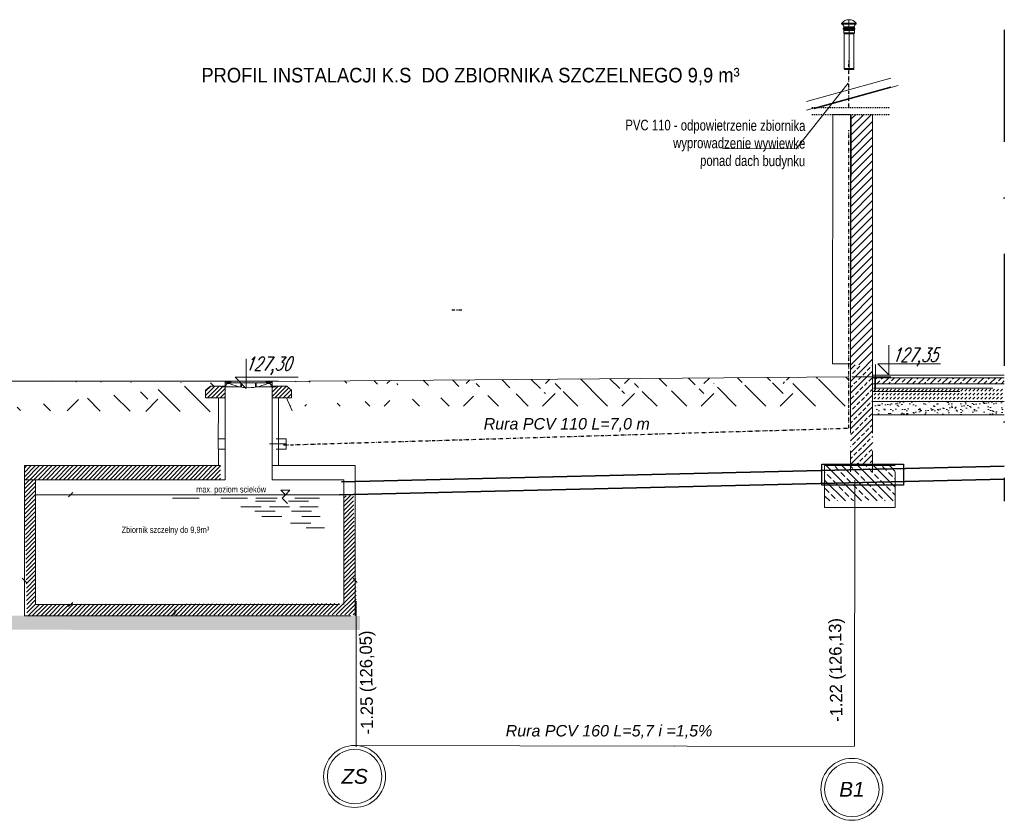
# Model space of a CAD drawing. Header units: centimetres. Extents: x 843425950 to 843478602, y 588811213 to 588851397.
# Tile 72 of 89: x 843440469 to 843451629, y 588842322 to 588851397. Entities that reach past the tile are written whole.
import ezdxf
from ezdxf.enums import TextEntityAlignment as Align
from ezdxf.lldxf.tags import DXFTag

# ---------------------------------------------------------------- set-up
doc = ezdxf.new("R2010")
doc.units = ezdxf.units.CM
doc.header["$MEASUREMENT"] = 0
for name, pattern in [('DASHDOT', [25.4, 12.7, -6.35, 0, -6.35]), ('ISO14W100', [25.5, 12, -3, 0.5, -3, 0.5, -3, 0.5, -3]), ('KRESKOWAX2', [38.1, 25.4, -12.7])]:
    doc.linetypes.add(name, pattern=pattern)
doc.layers.get('0').update_dxf_attribs({"lineweight": 5})
for name, color, linetype, lineweight in [('17 średnie', 7, 'Continuous', 35), ('22 wypełnienia2', 7, 'Continuous', 5), ('a_cienkie', 7, 'Continuous', 5), ('Arch hatch jasny', 250, 'Continuous', 5), ('Arch przekrój sciany działowe', 250, 'Continuous', 5), ('Arch ściany', 250, 'Continuous', 5), ('IS KAN SAN Opis PION', 7, 'Continuous', 15), ('IS KAN SAN WYWI', 30, 'ISO14W100', 30), ('IS WODA Opis', 7, 'Continuous', 15), ('IS_INSTAL GAZ_Opis', 7, 'Continuous', 5), ('IS_KS_pod stropem', 43, 'KRESKOWAX2', 30), ('IS_odnosnik', 7, 'Continuous', 5), ('IS_sciany', 251, 'Continuous', 9), ('IS_teren', 61, 'Continuous', 13), ('IS_wymiary', 36, 'Continuous', 13), ('isa_D51F043E8E072195_19D01577949441D6', 7, 'Continuous', 5), ('opis', 251, 'Continuous', 9), ('Tabelka', 7, 'Continuous', 9)]:
    doc.layers.add(name, color=color, linetype=linetype, lineweight=lineweight)
doc.layers.add('5310_budynek', color=1, linetype='Continuous')
doc.layers.add('MEGA_FAT_KROPKA', color=166, linetype='DOTX2')
doc.layers.add('IS_Grafika', color=7, linetype='SOLID', lineweight=9, true_color=0x000000)
doc.styles.add('Arial-sanit', font='ariali.ttf')
doc.styles.add('CP_ATTR', font='ARIAL.TTF')
doc.styles.add('GENERATED_STYLE_1', font='arial.ttf')
doc.styles.add('IS_Arial', font='txt', dxfattribs={"width": 0.8})
doc.styles.add('OPIS', font='txt', dxfattribs={"height": 23})
doc.styles.add('RS12', font='romans.shx', dxfattribs={"width": 0.9, "height": 12})
tags = doc.linetypes.add('DOTX2', pattern=[0.5, 0, 0, -0.5]).pattern_tags.tags
tags[8:9] = [DXFTag(74, 4), DXFTag(75, 0), DXFTag(340, '0'), DXFTag(46, 1.0), DXFTag(50, 0.0), DXFTag(44, 0.0), DXFTag(45, 0.0)]
tags[6:7] = [DXFTag(74, 4), DXFTag(75, 0), DXFTag(340, '0'), DXFTag(46, 1.0), DXFTag(50, 0.0), DXFTag(44, 0.0), DXFTag(45, 0.0)]
tags = doc.linetypes.add('SOLID', pattern=[10, 10, 0]).pattern_tags.tags
tags[6:7] = [DXFTag(74, 4), DXFTag(75, 0), DXFTag(340, '0'), DXFTag(46, 0.0), DXFTag(50, 0.0), DXFTag(44, 0.0), DXFTag(45, 0.0)]
tags[4:5] = [DXFTag(74, 4), DXFTag(75, 0), DXFTag(340, '0'), DXFTag(46, 0.0), DXFTag(50, 0.0), DXFTag(44, 0.0), DXFTag(45, 0.0)]
pattern_1 = [(45, (843430483.713, 589290360.853), (-4e-15, 44.9012806), [31.75, -31.75])]
pattern_2 = [(45, (843521689.7, 588990518.66), (23.8560504, -23.8560504), [])]

# ---------------------------------------------------------------- blocks, each defined once
blk = doc.blocks.new('_Oblique')
at = {"color": 0, "linetype": 'ByBlock', "lineweight": -2}
blk.add_line((-0.5, -0.5), (0.5, 0.5), dxfattribs=at)
blk = doc.blocks.new('p')
at = {"layer": 'IS_Grafika'}
for radius in [41.9, 41.9, 36.8, 36.8]:
    blk.add_circle((-41.9, 0), radius, dxfattribs=at)
at = {"style": 'Arial-sanit', "flags": 12}
blk.add_attdef('P', text='', height=30, dxfattribs=at).set_placement((-41.9, 0.1), align=Align.MIDDLE_CENTER)
blk = doc.blocks.new('CP_UCS2D')
blk.add_point((0, 0))
at = {"style": 'CP_ATTR', "flags": 9}
for tag in ['FORM', 'TYPE', 'ID', 'WIDTH', 'HEIGHT', 'SYSTEM', 'VERSION', 'PIPE', 'OTHER']:
    blk.add_attdef(tag, text='', height=0.00005, dxfattribs=at).set_placement((0.7, 7.1), align=Align.MIDDLE_LEFT)
blk = doc.blocks.new('CP_INSBP_1')
blk.add_point((0, 0))
at = {"style": 'CP_ATTR', "flags": 9}
for tag in ['FORM', 'TYPE', 'ID', 'WIDTH', 'HEIGHT', 'SYSTEM', 'VERSION', 'PIPE', 'OTHER']:
    blk.add_attdef(tag, text='', height=0.00005, dxfattribs=at).set_placement((-1.1, 0.8), align=Align.MIDDLE_LEFT)
blk = doc.blocks.new('CP_INSBP_2')
blk.add_point((0, 0))
at = {"style": 'CP_ATTR', "flags": 9}
for tag in ['FORM', 'TYPE', 'ID', 'WIDTH', 'HEIGHT', 'SYSTEM', 'VERSION', 'PIPE', 'OTHER']:
    blk.add_attdef(tag, text='', height=0.00005, dxfattribs=at).set_placement((-1.1, 0.8), align=Align.MIDDLE_LEFT)
blk = doc.blocks.new('2d_mgphtp_0289_5934xd2')
at = {"linetype": 'Continuous', "lineweight": 5}
for p, q in [((0, 5.2), (1.1, 5.5)), ((0, 5.2), (0, -5.2)), ((0, 0), (48, 0)), ((1.1, 5.5), (1.1, -5.5)), ((1.1, 5.5), (40.4, 5.5)), ((41.5, 6), (40.4, 5.5)), ((40.4, 5.5), (40.4, -5.5)), ((40.4, -5.5), (40.4, 5.5)), ((41.5, 6), (45.9, 6)), ((41.5, 6), (41.5, -6)), ((45.9, 6.6), (45.9, -6.6)), ((45.9, 6.6), (47, 6.6)), ((47, 6.6), (47, -6.6)), ((47, 6), (48, 6)), ((48, -6), (48, 6)), ((0, -5.2), (1.1, -5.5)), ((1.1, -5.5), (40.4, -5.5)), ((41.5, -6), (40.4, -5.5)), ((41.5, -6), (45.9, -6)), ((45.9, -6.6), (47, -6.6)), ((47, -6), (48, -6))]:
    blk.add_line(p, q, dxfattribs=at)
at = {"linetype": 'Continuous', "lineweight": 5, "yscale": -0.1, "rotation": 180}
blk.add_blockref('CP_UCS2D', (0, 0), dxfattribs=at)
at = {"linetype": 'Continuous', "lineweight": 5, "yscale": -0.1}
blk.add_blockref('CP_INSBP_1', (0, 0), dxfattribs=at)
at = {"linetype": 'Continuous', "lineweight": 5}
blk.add_blockref('CP_UCS2D', (40.4, 0), dxfattribs=at)
at = {"linetype": 'Continuous', "lineweight": 5, "rotation": 180}
blk.add_blockref('CP_INSBP_2', (40.4, 0), dxfattribs=at)
at = {"linetype": 'Continuous', "lineweight": 5, "style": 'CP_ATTR', "flags": 9}
for tag in ['DN', 'WEIGHT', 'MATERIAL', 'DIMS', 'OTHER', 'CHARACTER', 'PRODUCER', 'ORDER-NO', 'PRODUCT-TYPE', 'ARTICLE', 'GROUP', 'NUMBER', 'NAME']:
    blk.add_attdef(tag, text='', height=0.00005, dxfattribs=at).set_placement((0, 0), align=Align.MIDDLE_LEFT)
blk = doc.blocks.new('2d_mgphtp_0232_f5odfu7')
at = {"linetype": 'Continuous', "lineweight": 5}
for p, q in [((4.1, 5.5), (3.6, 5.4)), ((3.6, -5.4), (3.6, 5.4)), ((3.6, 0), (15.7, 0)), ((4.1, 5.5), (4.1, -5.5)), ((4.1, 5.5), (7.6, 5.5)), ((7.6, 5.5), (4.1, 5.5)), ((10.5, 7.5), (7.6, 5.5)), ((7.6, 5.5), (7.6, -5.5)), ((10.5, 8.3), (10.5, -8.3)), ((11.7, 8.3), (10.5, 8.3)), ((11.7, -8.3), (11.7, 8.3)), ((4.1, -5.5), (3.6, -5.4)), ((7.6, -5.5), (4.1, -5.5)), ((10.5, -7.5), (7.6, -5.5)), ((10.5, -8.3), (11.7, -8.3))]:
    blk.add_line(p, q, dxfattribs=at)
for start_param, end_param in [(4.712389, 5.759587), (3.665191, 4.712389)]:
    blk.add_ellipse((7.6, 0), major_axis=(0, 9.46), ratio=0.855913, start_param=start_param, end_param=end_param, dxfattribs=at)
at = {"linetype": 'ByBlock', "style": 'CP_ATTR', "flags": 9}
for tag in ['NAME', 'NUMBER', 'GROUP', 'ARTICLE', 'PRODUCT-TYPE', 'ORDER-NO', 'PRODUCER', 'CHARACTER', 'OTHER', 'DIMS', 'MATERIAL', 'WEIGHT', 'DN']:
    blk.add_attdef(tag, text='', height=0.00005, dxfattribs=at).set_placement((-0.1, 0), align=Align.MIDDLE_LEFT)

msp = doc.modelspace()

# ---------------------------------------------------------------- hatches: boundary and pattern name
at = {"layer": '22 wypełnienia2', "linetype": 'ByBlock', "lineweight": 5}
h = msp.add_hatch(dxfattribs=at)
h.set_pattern_fill('ANSI33', color=256, scale=20, angle=90)
h.set_pattern_definition([(135, (843462642.24, 588877671.58), (-89.80256, -89.80256), []), (135, (843462642.24, 588877761.38), (-89.80256, -89.80256), [63.5, -31.75])])
h.paths.add_polyline_path([(843449593.04612, 588845941.95651), (843450393.04612, 588845941.95651), (843450393.04612, 588846341.95651), (843449593.04612, 588846341.95651)])
at = {"layer": 'Arch hatch jasny'}
h = msp.add_hatch(dxfattribs=at)
h.set_pattern_fill('ANSI33', color=256, scale=15, angle=180, style=0)
h.set_pattern_definition([(45, (843430483.71, 589290210.85), (-67.35192, 67.35192), []), (45, (843430551.07, 589290210.85), (-67.35192, 67.35192), [47.625, -23.8125])])
h.paths.add_polyline_path([(843451629.40358, 588847269.03474), (843450168.49327, 588847269.03474), (843450168.49327, 588847339.03474), (843451629.40358, 588847339.03474)])
at = {"layer": 'Arch ściany'}
h = msp.add_hatch(dxfattribs=at)
h.set_pattern_fill('ANSI31', color=256, scale=20, angle=180, style=0)
h.set_pattern_definition([(45, (843482100.33, 589290360.85), (-44.901281, 44.901281), [])])
h.paths.add_polyline_path([(843450136.72776, 588850323.07267), (843450136.72776, 588847519.03496), (843449886.72776, 588847519.03452), (843449886.72776, 588850323.07267)])
h.paths.add_polyline_path([(843450136.72776, 588847519.03474), (843450136.72776, 588847484.03474), (843449886.72776, 588847484.03474), (843449886.72776, 588847519.03429)])
h = msp.add_hatch(dxfattribs=at)
h.set_pattern_fill('ANSI33', color=256, scale=15, style=0)
h.set_pattern_definition([(45, (843430039.52, 589290695.695), (-67.35192, 67.35192), []), (45, (843430106.87, 589290695.695), (-67.35192, 67.35192), [47.625, -23.8125])])
h.paths.add_polyline_path([(843449886.72776, 588846724.56584), (843449886.72776, 588847484.03474), (843450136.72776, 588847484.03474), (843450136.72776, 588846724.56584)])
h.paths.add_polyline_path([(843449886.72776, 588846361.29746), (843450136.72776, 588846361.29746), (843450137.7835, 588846724.56584), (843449887.7835, 588846724.56584)])
h = msp.add_hatch(dxfattribs=at)
h.set_pattern_fill('DASH', color=256, scale=10, angle=135, style=0)
h.set_pattern_definition(pattern_1)
h.paths.add_polyline_path([(843451500.2034, 588847069.03474), (843451500.2034, 588847219.03474), (843450155.27607, 588847219.03474), (843450155.27607, 588847069.03474)])
h = msp.add_hatch(dxfattribs=at)
h.set_pattern_fill('DASH', color=256, scale=10, angle=135, style=0)
h.set_pattern_definition(pattern_1)
h.paths.add_polyline_path([(843451629.40358, 588847219.03474), (843451629.40358, 588847069.03474), (843451500.2034, 588847069.03474), (843451500.2034, 588847219.03474)])
h = msp.add_hatch(dxfattribs=at)
h.set_pattern_fill('AR-SAND', color=256, scale=2, style=0)
h.set_pattern_definition([(37.5, (843603298.22, 588888748.88), (-3.200063, 97.882647), [0, -77.216, 0, -86.36, 0, -82.55]), (7.5, (843603298.22, 588888748.88), (89.90466, 143.36502), [0, -41.656, 0, -69.596, 0, -26.67]), (327.5, (843603235.74, 588888748.88), (158.198474, 0.287437), [0, -25.4, 0, -91.44, 0, -119.38]), (317.5, (843603235.74, 588888748.88), (152.71129, 44.58586), [0, -12.7, 0, -59.944, 0, -68.58])])
h.paths.add_polyline_path([(843450155.27607, 588846919.03474), (843451629.40358, 588846919.03474), (843451629.40358, 588847069.03474), (843450155.27607, 588847069.03474)])
at = {"layer": 'IS_INSTAL GAZ_Opis'}
h = msp.add_hatch(dxfattribs=at)
h.set_pattern_fill('ANSI31', color=256, scale=10.626, angle=90, style=0)
h.set_pattern_definition(pattern_2)
h.paths.add_polyline_path([(843442753.85604, 588847234.3986), (843442753.85604, 588847243.25379), (843442630.93927, 588847243.25379), (843442576.75217, 588847199.19087), (843442576.75217, 588847110.42269), (843442798.39556, 588847110.42269), (843442798.39556, 588847234.3986), (843442762.71123, 588847234.3986)])
h = msp.add_hatch(dxfattribs=at)
h.set_pattern_fill('ANSI31', color=256, scale=10.626, angle=90, style=0)
h.set_pattern_definition(pattern_2)
h.paths.add_polyline_path([(843443374.23508, 588847234.3986), (843443374.23508, 588847243.25379), (843443497.15185, 588847243.25379), (843443551.33895, 588847199.19087), (843443551.33895, 588847110.42269), (843443329.69556, 588847110.42269), (843443329.69556, 588847234.3986), (843443365.37988, 588847234.3986)])
h = msp.add_hatch(dxfattribs=at)
h.set_pattern_fill('ANSI31', color=256, scale=10.626, angle=180, style=0)
h.set_pattern_definition([(45, (842674355.222, 589174326.63), (-23.8560504, 23.8560504), [])])
edge = h.paths.add_edge_path()
edge.add_line((843442746.31297, 588846341.96691), (843440522.31479, 588846341.96691))
edge.add_line((843440522.31479, 588846341.96691), (843440522.31479, 588846182.57691))
edge.add_line((843440522.31479, 588846182.57691), (843442746.31297, 588846182.57691))
h = msp.add_hatch(dxfattribs=at)
h.set_pattern_fill('ANSI31', color=256, scale=10.626, angle=180, style=0)
h.set_pattern_definition([(45, (842658398.467, 589142627.707), (-23.8560504, 23.8560504), [])])
h.paths.add_polyline_path([(843440522.31479, 588846183.76841), (843440649.82679, 588846181.38541), (843440649.82679, 588844769.37402), (843444147.49991, 588844778.38937), (843444140.30568, 588846000.82781), (843444253.28081, 588846002.8112), (843444289.54878, 588844650.29985), (843440551.38853, 588844639.30111)])
h = msp.add_hatch(dxfattribs=at)
h.set_pattern_fill('CONCRE', color=256, scale=6.3756, angle=180, style=0)
h.set_pattern_definition([(180, (843522267.72, 588990093.43), (-161.94024, 161.94024), [20.24253, -141.69771]), (90, (843522267.72, 588990093.43), (161.94024, 161.94024), [20.24253, -141.69771]), (45, (843522247.47, 588990093.43), (161.94024, 2e-14), [28.62726, -200.39083]), (180, (843522247.47, 588990184.52), (-161.94024, 161.94024), [20.24253, -141.69771]), (135, (843522237.35, 588990174.4), (-2e-14, 161.94024), [14.31362, -214.70445]), (45, (843522237.35, 588990174.4), (161.94024, 2e-14), [14.31362, -214.70445]), (180, (843522186.75, 588990225.01), (-161.94024, 161.94024), [28.62726, -133.31298]), (135, (843522186.75, 588990225.01), (-2e-14, 161.94024), [20.24253, -208.77556]), (45, (843522158.12, 588990225.01), (161.94024, 2e-14), [20.24253, -208.77556]), (90, (843522156.38, 588990133.92), (161.94024, 161.94024), [20.24253, -141.69771]), (135, (843522156.38, 588990133.92), (-2e-14, 161.94024), [14.31362, -214.70445]), (45, (843522146.26, 588990144.04), (161.94024, 2e-14), [14.31362, -214.70445]), (180, (843522247.47, 588990133.92), (-161.94024, 161.94024), [10.12126, -135.62495]), (180, (843522126.02, 588990174.4), (-161.94024, 161.94024), [10.12126, -135.62495]), (90, (843522176.63, 588990194.64), (161.94024, 161.94024), [10.12126, -135.62495]), (45, (843522156.38, 588990103.55), (161.94024, 2e-14), [14.31362, -214.70445]), (45, (843522227.23, 588990214.89), (161.94024, 2e-14), [14.31362, -214.70445]), (135, (843522191.81, 588990146.57), (-2e-14, 161.94024), [14.31362, -214.70445]), (90, (843522212.05, 588990113.67), (161.94024, 161.94024), [2.53032, -159.40992]), (90, (843522204.46, 588990182), (161.94024, 161.94024), [2.53032, -159.40992]), (90, (843522128.55, 588990209.83), (161.94024, 161.94024), [2.53032, -159.40992]), (90, (843522126.02, 588990123.8), (161.94024, 161.94024), [2.53032, -159.40992])])
h.paths.add_polyline_path([(843440236.55831, 588844641.14891), (843440236.55831, 588844481.75891), (843444327.18668, 588844477.36042), (843444327.18668, 588844636.75042), (843444241.41479, 588844641.14891), (843440522.31479, 588844641.14891)])
at = {"layer": 'IS_teren', "transparency": 33554687}
h = msp.add_hatch(dxfattribs=at)
h.set_pattern_fill('EARTH', color=0, scale=100, angle=45, style=0)
h.set_pattern_definition([(45, (843422165.84, 588793324.3), (9e-14, 898.0256), [635, -635]), (45, (843421997.46, 588793492.7), (9e-14, 898.0256), [635, -635]), (45, (843421829.1, 588793661.06), (9e-14, 898.0256), [635, -635]), (135, (843421829.1, 588793773.3), (-898.0256, 9e-14), [635, -635]), (135, (843421997.46, 588793941.7), (-898.0256, 9e-14), [635, -635]), (135, (843422165.84, 588794110.1), (-898.0256, 9e-14), [635, -635])])
edge = h.paths.add_edge_path()
edge.add_line((843442688.10815, 588846951.09575), (843442664.24754, 588847281.69677))
edge.add_line((843442688.10815, 588846951.09575), (843440136.66322, 588846968.92067))
edge.add_line((843442734.73246, 588847276.92448), (843442664.24754, 588847281.69677))
edge.add_line((843442664.24754, 588847281.69677), (843440164.38356, 588847297.8374))
h = msp.add_hatch(dxfattribs=at)
h.set_pattern_fill('EARTH', color=0, scale=100, angle=45, style=0)
h.set_pattern_definition([(45, (843429364.46, 588793390), (9e-14, 898.0256), [635, -635]), (45, (843429196.1, 588793558.4), (9e-14, 898.0256), [635, -635]), (45, (843429027.7, 588793726.8), (9e-14, 898.0256), [635, -635]), (135, (843429027.7, 588793839), (-898.0256, 9e-14), [635, -635]), (135, (843429196.1, 588794007.4), (-898.0256, 9e-14), [635, -635]), (135, (843429364.46, 588794175.8), (-898.0256, 9e-14), [635, -635])])
edge = h.paths.add_edge_path()
edge.add_line((843449886.72776, 588847016.80323), (843449862.86716, 588847347.40425))
edge.add_line((843449886.72776, 588847016.80323), (843443359.39822, 588847015.64194))
edge.add_line((843447722.14897, 588847178.4264), (843449862.86716, 588847347.40425))
edge.add_line((843449862.86716, 588847347.40425), (843443366.88656, 588847297.8374))

# ---------------------------------------------------------------- linework, layer by layer
for p, q in [((843449387.2434, 588850470.96867), (843450342.85404, 588850733.14106)), ((843449264.88848, 588849928.89093), (843449860.73851, 588850679.40841)), ((843449387.86539, 588850372.51994), (843450343.47603, 588850634.69234)), ((843449472.56578, 588850387.1976), (843450428.17642, 588850649.37)), ((843450168.49327, 588847489.03474), (843450168.49327, 588847229.03474)), ((843450136.72776, 588847369.03474), (843451629.40358, 588847369.03474)), ((843449862.86716, 588847347.40425), (843443272.60407, 588847297.40425)), ((843450163.49327, 588847339.03474), (843450163.49327, 588847189.03474)), ((843449935.60568, 588846178.30052), (843449930.47733, 588843166.48365, 0))]:
    msp.add_line(p, q)
at = {"linetype": 'Continuous'}
msp.add_line((843449901.39699, 588847348.17862), (843450343.32923, 588847348.39876), dxfattribs=at)
at = {"lineweight": 5}
msp.add_line((843444242.19398, 588843168.87616), (843449930.46667, 588843159.79949, 0), dxfattribs=at)
msp.add_arc((843447888.9993, 588843162.23559, 0), 0.5, 269.851470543, 0, dxfattribs=at)
at = {"layer": '17 średnie', "linetype": 'ByBlock', "lineweight": 5, "ltscale": 0.3, "const_width": 10}
msp.add_lwpolyline([(843449593.04612, 588846346.95651), (843450393.04612, 588846346.95651)], dxfattribs=at)
at = {"layer": '17 średnie', "linetype": 'ByBlock', "lineweight": 5}
msp.add_lwpolyline([(843449593.04612, 588846341.95651), (843450393.04612, 588846341.95651)], dxfattribs=at)
at = {"layer": '5310_budynek'}
msp.add_lwpolyline([(843449559.80453, 588846357.38537), (843450485.55385, 588846357.38537), (843450485.55385, 588846120.24843), (843449559.80453, 588846120.24843)], close=True, dxfattribs=at)
at = {"layer": 'a_cienkie'}
msp.add_line((843450418.47564, 588847369.14275), (843451407.66664, 588847369.14275), dxfattribs=at)
at = {"layer": 'Arch przekrój sciany działowe'}
for p, q in [((843450136.72776, 588847339.03474), (843451629.40358, 588847339.03474)), ((843450142.42071, 588847269.03474), (843451629.40358, 588847269.03474))]:
    msp.add_line(p, q, dxfattribs=at)
at = {"layer": 'Arch ściany'}
for p, q in [((843449686.70883, 588850323.07267), (843449686.71343, 588849632.5671)), ((843449886.72776, 588846710.63265), (843449886.72776, 588850323.07267)), ((843450136.72776, 588846710.63265), (843450136.72776, 588850323.07267)), ((843450136.8208, 588847181.4229), (843451125.91877, 588847181.4229)), ((843450147.42071, 588847219.03474), (843451500.2034, 588847219.03474)), ((843450136.72776, 588847069.03474), (843451629.40358, 588847069.03474)), ((843450136.72776, 588846919.03474), (843451629.40358, 588846919.03474)), ((843449887.28226, 588846510.36702), (843449886.72776, 588846271.95651)), ((843450135.87344, 588846510.41841), (843450136.72776, 588846266.95651))]:
    msp.add_line(p, q, dxfattribs=at)
msp.add_lwpolyline([(843449891.89709, 588850324.12862), (843449686.83441, 588850322.01672), (843449682.03715, 588847495.29178), (843449887.09984, 588847497.40369)], close=True, dxfattribs=at)
at = {"layer": 'IS KAN SAN WYWI', "ltscale": 3}
msp.add_line((843445479.08367, 588848104.2866, 0), (843445360.52286, 588848104.2866, 0), dxfattribs=at)
for points in [[(843449868.98236, 588850402.50005), (843449868.98236, 588850935.23371)], [(843443461.42456, 588846576.25002), (843449868.98236, 588846766.7734), (843449868.98236, 588850143.07267)]]:
    msp.add_lwpolyline(points, dxfattribs=at)
at = {"layer": 'IS_INSTAL GAZ_Opis'}
for p, q in [((843448434.57634, 588849938.5441), (843449265.38434, 588849932.17404)), ((843440135.09451, 588847297.8374), (843442807.11839, 588847297.8374)), ((843442798.39556, 588847297.8374), (843442798.39556, 588847242.32845)), ((843442807.11839, 588847297.8374), (843442807.11839, 588847281.9777)), ((843442807.11839, 588847281.9777), (843442976.81719, 588847281.9777)), ((843442807.11839, 588847250.2583), (843442807.11839, 588847234.3986)), ((843442808.70436, 588847297.8374), (843442808.70436, 588847281.9777)), ((843442808.70436, 588847297.8374), (843443319.38673, 588847297.8374)), ((843442824.56406, 588847297.8374), (843442824.56406, 588847289.90755)), ((843442824.56406, 588847289.90755), (843442864.21332, 588847289.90755)), ((843442830.90794, 588847274.04785), (843442830.90794, 588847281.9777)), ((843442830.90794, 588847274.04785), (843442845.3505, 588847274.04785)), ((843442864.21332, 588847289.90755), (843442864.21332, 588847297.8374)), ((843442976.81719, 588847281.9777), (843442976.81719, 588847234.08329)), ((843442984.74704, 588847281.9777), (843442984.74704, 588847232.6813)), ((843443143.34405, 588847281.9777), (843442984.74704, 588847281.9777)), ((843443143.34405, 588847281.9777), (843443143.34405, 588847232.6813)), ((843443320.9727, 588847281.9777), (843443151.2739, 588847281.9777)), ((843443151.2739, 588847281.9777), (843443151.2739, 588847234.08329)), ((843443263.87778, 588847289.90755), (843443263.87778, 588847297.8374)), ((843443303.52703, 588847289.90755), (843443263.87778, 588847289.90755)), ((843443297.18315, 588847274.04785), (843443282.74061, 588847274.04785)), ((843443297.18315, 588847274.04785), (843443297.18315, 588847281.9777)), ((843443303.52703, 588847297.8374), (843443303.52703, 588847289.90755)), ((843443319.38673, 588847297.8374), (843443319.38673, 588847281.9777)), ((843443329.69553, 588847297.8374), (843443320.9727, 588847297.8374)), ((843443320.9727, 588847297.8374), (843443320.9727, 588847281.9777)), ((843443320.9727, 588847250.2583), (843443320.9727, 588847234.3986)), ((843443329.69553, 588847297.8374), (843443329.69553, 588847242.32845)), ((843443329.69556, 588847297.8374), (843443404.07756, 588847297.8374)), ((843442630.93927, 588847243.25379), (843442576.75217, 588847199.19087)), ((843442576.75217, 588847199.19087), (843442576.75217, 588847110.42269)), ((843442753.85604, 588847243.25379), (843442630.93927, 588847243.25379)), ((843442753.85604, 588847234.3986), (843442753.85604, 588847243.25379)), ((843442753.85604, 588847234.3986), (843442975.11894, 588847234.3986)), ((843442762.71123, 588847242.32845), (843442798.39556, 588847242.32845)), ((843442762.71123, 588847242.32845), (843442762.71123, 588847234.3986)), ((843442798.39556, 588847234.3986), (843442798.39556, 588846182.57691)), ((843443365.37986, 588847234.3986), (843443153.87041, 588847234.3986)), ((843443365.37986, 588847242.32845), (843443329.69553, 588847242.32845)), ((843443329.69556, 588846182.57691), (843443329.69556, 588847234.3986)), ((843443365.37986, 588847242.32845), (843443365.37986, 588847234.3986)), ((843443365.37988, 588847234.3986), (843443374.23508, 588847234.3986)), ((843443374.23508, 588847234.3986), (843443374.23508, 588847243.25379)), ((843443374.23508, 588847243.25379), (843443497.15185, 588847243.25379)), ((843443497.15185, 588847243.25379), (843443551.33895, 588847199.19087)), ((843443551.33895, 588847199.19087), (843443551.33895, 588847110.42269)), ((843442576.75217, 588847110.42269), (843442798.39556, 588847110.42269)), ((843442724.01356, 588847110.42269), (843442719.64775, 588846532.1074)), ((843443551.33895, 588847110.42269), (843443329.69556, 588847110.42269)), ((843443404.07756, 588846341.96691), (843443404.07756, 588847110.42269)), ((843443556.4409, 588846964.70004), (843443493.73301, 588847110.42269)), ((843442724.01356, 588846646.38612), (843442798.39556, 588846646.38612)), ((843443300.24879, 588846587.94312), (843443489.00363, 588846587.94312)), ((843443374.63079, 588846646.38612), (843443489.00363, 588846646.38612)), ((843443489.00363, 588846529.50012), (843443489.00363, 588846646.38612)), ((843442721.93097, 588846529.50012), (843442721.93097, 588846341.96691)), ((843442724.01356, 588846529.50012), (843442798.39556, 588846529.50012)), ((843443374.63079, 588846529.50012), (843443489.00363, 588846529.50012)), ((843440522.31479, 588846341.96691), (843440522.31479, 588844641.14891)), ((843442746.31297, 588846341.96691), (843440522.31479, 588846341.96691)), ((843444271.41479, 588846341.96691), (843443329.69556, 588846341.96691)), ((843444271.41479, 588844641.14891), (843444271.41479, 588846341.96691)), ((843440522.31479, 588846182.57691), (843442798.39556, 588846182.57691)), ((843440649.82679, 588846182.57691), (843440649.82679, 588844768.66091)), ((843443329.69556, 588846182.57691), (843444143.90279, 588846182.57691)), ((843444143.90279, 588844768.66091), (843444143.90279, 588846182.57691)), ((843443532.59505, 588846063.84703), (843443430.02281, 588846063.84703)), ((843443430.02281, 588846063.84703), (843443481.30893, 588846012.56091)), ((843443481.30893, 588846012.56091), (843443532.59505, 588846063.84703)), ((843440649.82679, 588846012.56091), (843444093.90279, 588846012.56091)), ((843442202.35882, 588845973.9766), (843442503.40801, 588845973.9766)), ((843443051.8086, 588845973.9766), (843442750.75942, 588845973.9766)), ((843443368.92503, 588845938.45956), (843443140.6012, 588845938.45956)), ((843443388.64916, 588845973.9766), (843443145.56805, 588845973.9766)), ((843443481.30893, 588846012.56091), (843443442.965, 588845974.21698)), ((843443442.965, 588845974.21698), (843443503.758, 588845913.42399)), ((843443744.1851, 588845938.45956), (843443515.86127, 588845938.45956)), ((843443868.04329, 588845973.9766), (843443586.99411, 588845973.9766)), ((843443204.87013, 588845874.19063), (843442976.54631, 588845874.19063)), ((843443363.85116, 588845826.83458), (843443135.52734, 588845826.83458)), ((843443528.64468, 588845874.19063), (843443300.32086, 588845874.19063)), ((843443777.26396, 588845826.83458), (843443548.94014, 588845826.83458)), ((843443853.66735, 588845874.19063), (843443645.34353, 588845874.19063)), ((843443442.38902, 588845764.25694), (843443214.0652, 588845764.25694)), ((843443768.06889, 588845688.149), (843443539.74507, 588845688.149)), ((843443875.65409, 588845764.25694), (843443667.33027, 588845764.25694)), ((843443923.9628, 588845637.41037), (843443715.63898, 588845637.41037)), ((843440649.82679, 588844768.66091), (843444093.90279, 588844768.66091)), ((843440522.31479, 588844641.14891), (843444221.41479, 588844641.14891))]:
    msp.add_line(p, q, dxfattribs=at)
for centre, radius, start, end in [((843442830.90794, 588847250.2583), 23.78955, 90, 180), ((843443080.34969, 588847806.13598), 581.67207, 244.30612014, 268.393800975), ((843443047.74141, 588847806.13598), 581.67207, 271.606198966, 295.693879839), ((843443297.18315, 588847250.2583), 23.78955, 0, 90)]:
    msp.add_arc(centre, radius, start, end, dxfattribs=at)
at = {"layer": 'IS_sciany', "lineweight": 35}
for p, q in [((843451629.40358, 588846336.33172), (843444115.62678, 588846158.20004)), ((843451629.40358, 588846187.14147), (843444095.34252, 588846011.28886))]:
    msp.add_line(p, q, dxfattribs=at)
at = {"layer": 'IS_sciany'}
msp.add_line((843444284.79831, 588844804.67228, 0), (843444284.19188, 588843153.47959, 0), dxfattribs=at)
at = {"layer": 'IS_wymiary', "color": 7}
msp.add_line((843442229.06763, 588844706.98875), (843442229.06763, 588844655.62319), dxfattribs=at)
at = {"layer": 'isa_D51F043E8E072195_19D01577949441D6', "linetype": 'ByBlock', "lineweight": 5}
for p, q in [((843449593.04612, 588845866.95651), (843449593.04612, 588846341.95651)), ((843449593.04612, 588846341.95651), (843450393.04612, 588846341.95651)), ((843450393.04612, 588846266.95651), (843450393.04612, 588845866.95651)), ((843450393.04612, 588845866.95651), (843449593.04612, 588845866.95651))]:
    msp.add_line(p, q, dxfattribs=at)
msp.add_lwpolyline([(843449593.04612, 588846351.95651), (843450393.04612, 588846351.95651)], dxfattribs=at)
at = {"layer": 'MEGA_FAT_KROPKA', "color": 0, "linetype": 'DASHDOT', "ltscale": 100}
msp.add_line((843451629.40358, 588851283.36992), (843451629.40358, 588845941.12421), dxfattribs=at)
at = {"layer": 'MEGA_FAT_KROPKA', "color": 0, "linetype": 'DASHDOT'}
for p, q in [((843449446.05493, 588850402.50005), (843450333.29793, 588850402.50005)), ((843449446.05493, 588850323.07267), (843450333.29793, 588850323.07267))]:
    msp.add_line(p, q, dxfattribs=at)
at = {"layer": 'opis'}
for p, q in [((843450320.06866, 588847706.0569), (843450320.06866, 588847370.0569)), ((843443037.6257, 588847553.44735), (843443037.6257, 588847217.44735)), ((843450320.06866, 588847370.0569), (843450194.06866, 588847496.0569)), ((843450194.06866, 588847496.0569), (843450908.06866, 588847496.0569)), ((843443037.6257, 588847217.44735), (843442911.6257, 588847343.44735)), ((843442911.6257, 588847343.44735), (843443625.6257, 588847343.44735))]:
    msp.add_line(p, q, dxfattribs=at)

# ---------------------------------------------------------------- block references
at = {"layer": 'IS KAN SAN Opis PION'}
ref = msp.add_blockref('p', (843444616.79824, 588842818.60485), dxfattribs=dict(at, xscale=8.38397860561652, yscale=8.38397860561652, zscale=8.38397860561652))
ref.add_attrib('P', 'ZS', dxfattribs={"layer": '0', "height": 167.679572, "style": 'Arial-sanit', "flags": 12}).set_placement((843444265.73664, 588842819.77891), align=Align.MIDDLE_CENTER)
ref = msp.add_blockref('p', (843450252.89588, 588842672.83156), dxfattribs=dict(at, xscale=8.38397860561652, yscale=8.38397860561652, zscale=8.38397860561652))
ref.add_attrib('P', 'B1', dxfattribs={"layer": '0', "height": 167.679572, "style": 'Arial-sanit', "flags": 12}).set_placement((843449901.83428, 588842674.00562), align=Align.MIDDLE_CENTER)
at = {"layer": 'IS_INSTAL GAZ_Opis', "xscale": -47.817, "yscale": 47.817, "zscale": 47.817}
for p, rotation in [((843441048.30883, 588846012.56091), 269.9999999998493), ((843444271.41479, 588845041.16079), 180.000000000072), ((843441048.30883, 588844768.66091), 89.99999999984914)]:
    msp.add_blockref('_Oblique', p, dxfattribs=dict(at, rotation=rotation))
msp.add_blockref('_Oblique', (843440522.31479, 588845041.16079), dxfattribs=at)
at = {"layer": 'IS_KS_pod stropem', "xscale": 10, "yscale": 10, "zscale": 10, "rotation": 90}
msp.add_blockref('2d_mgphtp_0232_f5odfu7', (843449868.64569, 588851240.05718), dxfattribs=at)
at = {"layer": 'IS_KS_pod stropem', "linetype": 'Continuous', "xscale": 10, "yscale": 10, "zscale": 10, "rotation": 90}
msp.add_blockref('2d_mgphtp_0289_5934xd2', (843449870.56111, 588850831.27613), dxfattribs=at)
at = {"layer": 'IS_wymiary', "color": 7, "xscale": 31.5, "yscale": 31.5, "zscale": 31.5, "rotation": 179.999999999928}
msp.add_blockref('_Oblique', (843442229.06763, 588844671.37319), dxfattribs=at)

# ---------------------------------------------------------------- texts
at = {"layer": 'IS WODA Opis', "ltscale": 0.5, "style": 'OPIS'}
for s, p in [('-1.22 (126,13)', (843449796.6486, 588843438.92655)), ('-1.25 (126,05)', (843444476.82348, 588843297.01791))]:
    msp.add_text(s, height=140, rotation=90.845704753, dxfattribs=at).set_placement(p)
at = {"layer": 'IS_INSTAL GAZ_Opis', "insert": (843449372.92546, 588849699.26742), "char_height": 120, "width": 2669.5174383, "attachment_point": 9, "rotation": 359.760670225, "style": 'IS_Arial'}
msp.add_mtext('PVC 110 - odpowietrzenie zbiornika\\Pwyprowadzenie wywiewke\\Pponad dach budynku   ', dxfattribs=at)
at = {"layer": 'IS_INSTAL GAZ_Opis', "char_height": 71.7255, "width": 1731.9278238, "attachment_point": 1, "style": 'IS_Arial'}
for s, insert in [('max. poziom scieków', (843442469.78523, 588846109.33922)), ('Zbiornik szczelny do 9,9m³ ', (843441624.91045, 588845651.00525))]:
    msp.add_mtext(s, dxfattribs=dict(at, insert=insert))
at = {"layer": 'IS_odnosnik', "char_height": 130, "width": 6263.6502801, "attachment_point": 5, "style": 'Arial-sanit'}
for s, insert in [('\\A1;Rura PCV 110 L=7,0 m ', (843446669.72354, 588846804.54817)), ('\\A1;Rura PCV 160 L=5,7 i =1,5%', (843447148.76481, 588843325.08486))]:
    msp.add_mtext(s, dxfattribs=dict(at, insert=insert))
at = {"layer": 'opis', "style": 'RS12', "oblique": 20, "width": 0.7}
for s, p in [('127,35', (843450353.66866, 588847596.8569)), ('127,30', (843443025.54963, 588847497.53398))]:
    msp.add_text(s, height=157.5, dxfattribs=at).set_placement(p, align=Align.MIDDLE_LEFT)
at = {"layer": 'Tabelka', "linetype": 'Continuous', "insert": (843442528.70281, 588850654.77559), "char_height": 165.4188631, "width": 6831.3518733, "attachment_point": 7, "style": 'GENERATED_STYLE_1'}
msp.add_mtext('\\A1;{\\W0.9;PROFIL INSTALACJI K.S  DO ZBIORNIKA SZCZELNEGO 9,9 m³}', dxfattribs=at)

doc.saveas('drawing.dxf')
